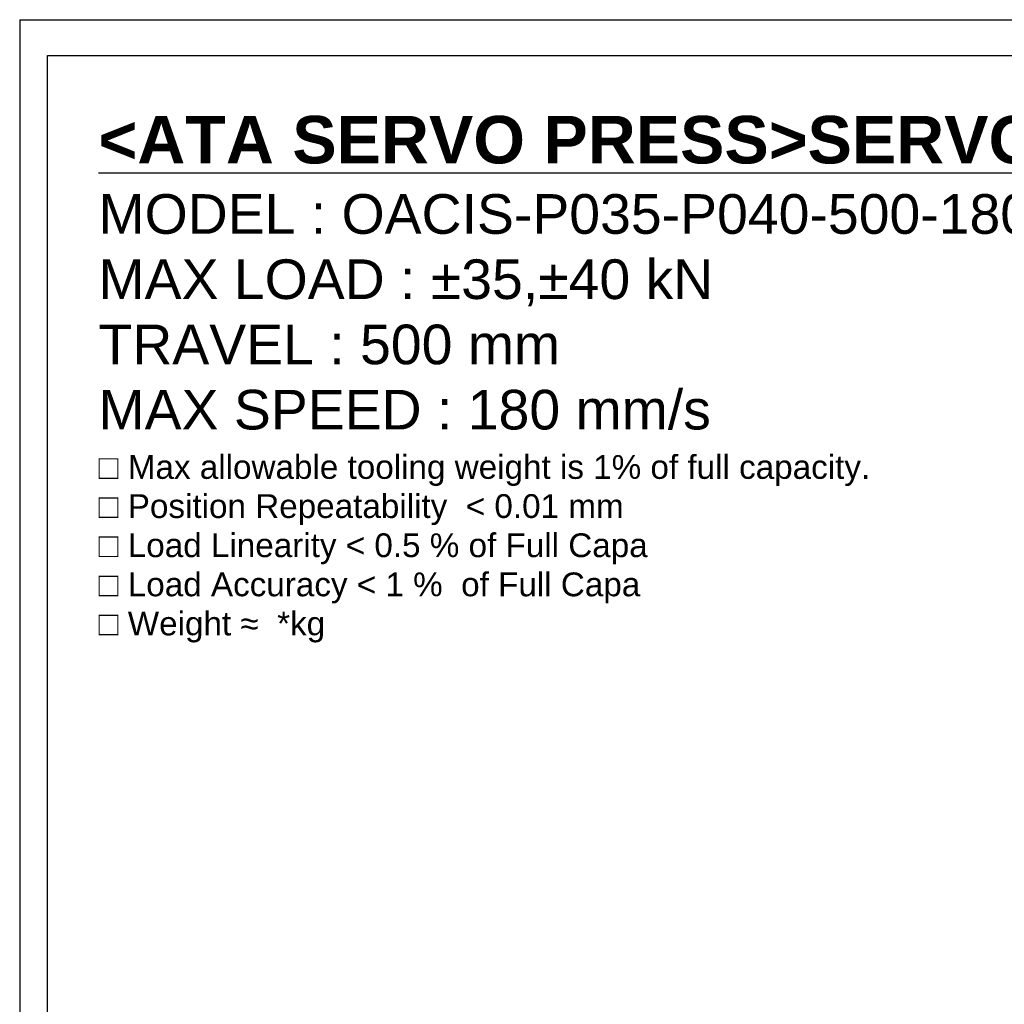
# Model space of a CAD drawing. Extents: x 0 to 2359, y -14 to 1663.
# Tile 4 of 23: x 0 to 695, y 968 to 1663. Entities that reach past the tile are written whole.
import ezdxf

# ---------------------------------------------------------------- set-up
doc = ezdxf.new("R2010")
doc.units = 0
doc.header["$LTSCALE"] = 25.4
doc.layers.get('0').update_dxf_attribs({"linetype": 'CONTINUOUS'})
doc.layers.add('ATA-TEXT', color=7, linetype='CONTINUOUS', lineweight=25)
doc.styles.add('주 문자 (ISO)', font='arial.ttf')

# ---------------------------------------------------------------- blocks, each defined once
blk = doc.blocks.new('ata-Border-A1-002')
at = {"color": 253, "ltscale": 0.5}
for q in [(841, 594), (0, 0)]:
    blk.add_line((0, 594), q, dxfattribs=at)
blk.add_line((7, 585), (834, 585))
at = {"ltscale": 0.5}
blk.add_line((7, 9), (7, 585), dxfattribs=at)

msp = doc.modelspace()

# ---------------------------------------------------------------- block references
at = {"xscale": 2.8, "yscale": 2.8, "zscale": 2.8}
msp.add_blockref('ata-Border-A1-002', (0, 0), dxfattribs=at)

# ---------------------------------------------------------------- texts
at = {"layer": 'ATA-TEXT', "color": 7, "insert": (55.6401678, 1595.2346615), "char_height": 9.8, "width": 1158.900561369, "attachment_point": 1, "line_spacing_factor": 0.987388, "style": '주 문자 (ISO)'}
msp.add_mtext('{\\fArial|b1|i0|c129|p34;\\H3.42860x;\\L<ATA SERVO PRESS>SERVO PRESS>}\\P{\\fArial|b0|i0|c129|p34;\\H2.85705x;MODEL : OACIS-P035-P040-}{\\fArial|b0|i0|c0|p34;\\H2.85705x;5}{\\fArial|b0|i0|c129|p34;\\H2.85705x;00-}{\\fArial|b0|i0|c0|p34;\\H2.85705x;180}{\\fArial|b0|i0|c129|p34;\\H2.85705x;-A}{\\fArial|b0|i0|c0|p34;\\H2.85705x;6V200}\\P{\\fArial|b0|i0|c129|p34;\\H2.85705x;MAX LOAD : ±35,±40 kN}\\P{\\fArial|b0|i0|c129|p34;\\H2.85705x;TRAVEL : }{\\fArial|b0|i0|c0|p34;\\H2.85705x;5}{\\fArial|b0|i0|c129|p34;\\H2.85705x;00 mm}\\P{\\fArial|b0|i0|c129|p34;\\H2.85705x;MAX SPEED : }{\\fArial|b0|i0|c0|p34;\\H2.85705x;180}{\\fArial|b0|i0|c129|p34;\\H2.85705x; mm/s}\\P{\\fArial|b0|i0|c129|p34;\\H1.71423x;□ Max allowable tooling weight is 1% of full capacity.}\\P{\\fArial|b0|i0|c129|p34;\\H1.71423x;□ Position Repeatability  }{\\fArial|b0|i0|c129|p34;\\H1.71423x;<}{\\fArial|b0|i0|c129|p34;\\H1.71423x; 0.01 mm}\\P{\\fArial|b0|i0|c129|p34;\\H1.71423x;□ Load Linearity }{\\fArial|b0|i0|c129|p34;\\H1.71423x;<}{\\fArial|b0|i0|c129|p34;\\H1.71423x; 0.5 % of Full Capa}\\P{\\fArial|b0|i0|c129|p34;\\H1.71423x;□ Load Accuracy }{\\fArial|b0|i0|c129|p34;\\H1.71423x;<}{\\fArial|b0|i0|c129|p34;\\H1.71423x; 1 %  of Full Capa}\\P{\\fArial|b0|i0|c129|p34;\\H1.71423x;□ Weight }{\\fArial|b0|i0|c0|p34;\\H1.71423x;≈}{\\fArial|b0|i0|c129|p34;\\H1.71423x; }{\\fArial|b0|i0|c0|p34;\\H1.71423x; *}{\\fArial|b0|i0|c129|p34;\\H1.71423x;kg}', dxfattribs=at)

doc.saveas('drawing.dxf')
